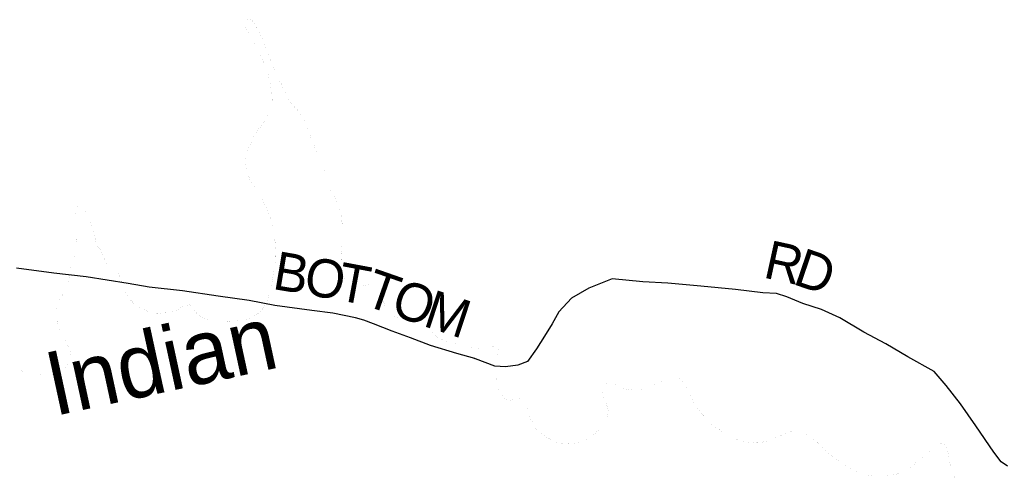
# Model space of a CAD drawing. Header units: feet. Extents: x 2045852 to 2423567, y 671180 to 1091522.
# Tile 51 of 101: x 2203834 to 2211553, y 947175 to 950748. Entities that reach past the tile are written whole.
import ezdxf
from ezdxf.enums import TextEntityAlignment as Align

# ---------------------------------------------------------------- set-up
doc = ezdxf.new("R2010")
doc.units = ezdxf.units.FT
doc.header["$MEASUREMENT"] = 0
doc.linetypes.add('stream', pattern=[1.4, 0.7, -0.1, 0.1, -0.1, 0.1, -0.1, 0.1, -0.1])
for name, color, linetype in [('GM_X_County_Road', 3, 'Continuous'), ('GM_X_County_Road_Text', 3, 'Continuous'), ('GM_X_Major_River', 5, 'stream'), ('GM_X_Major_River_Text', 5, 'Continuous')]:
    doc.layers.add(name, color=color, linetype=linetype)
doc.styles.add('Style-font30', font='font30.shx')
doc.styles.add('Style-font31', font='font31.shx')

msp = doc.modelspace()

# ---------------------------------------------------------------- linework, layer by layer
at = {"layer": 'GM_X_County_Road', "flags": 128}
for points in [[(2207401.7, 948090.3), (2207262.2, 948129.1), (2207055.1, 948193.4), (2206898.1, 948254.2), (2206755.2, 948305.1), (2206608.3, 948361.9), (2206531.8, 948391.3), (2206467.5, 948408.8), (2206290.6, 948445.4), (2206125.9, 948468), (2205834.7, 948507.6), (2205633.8, 948545.9), (2205390.8, 948579.9), (2205109.6, 948621.6), (2204848.6, 948649.4), (2204685.8, 948678), (2204356.4, 948731.3), (2204101.4, 948759.1), (2203808.2, 948798.7)], [(2211579.3, 947247.6), (2211528.7, 947282.1), (2211471.4, 947357.7), (2211329.2, 947563), (2211209.4, 947736.4), (2211097.9, 947879.8), (2211004.7, 947989.2), (2210797.1, 948103.7), (2210625.7, 948206.4), (2210452.4, 948297.2), (2210264.9, 948409.8), (2210119.9, 948474.7), (2209973.1, 948521.5), (2209848.3, 948574.6), (2209767.8, 948599.9), (2209659.4, 948605), (2209446.6, 948631.2), (2209173.5, 948658.9), (2208916.6, 948680.8), (2208719.9, 948693.1), (2208478.9, 948717), (2208401, 948684.3), (2208297, 948643.3), (2208161.3, 948563.9), (2208061.9, 948456.8), (2208008.5, 948362.1), (2207949.1, 948267.4), (2207885.8, 948166.6), (2207814.4, 948067.7), (2207740.4, 948039), (2207642.2, 948026.1), (2207560, 948031.4), (2207409, 948088.2), (2207403.8, 948089.7), (2207401.7, 948090.3)]]:
    msp.add_lwpolyline(points, dxfattribs=at)
at = {"layer": 'GM_X_Major_River', "ltscale": 0.333, "const_width": 0.18, "flags": 128}
for points in [[(2205609.3, 950678.8), (2205600.9, 950690.6), (2205594.6, 950700.5), (2205592.2, 950712.4), (2205599.7, 950730.7), (2205615.4, 950743.2), (2205625.3, 950747.4), (2205647.4, 950746.1), (2205657.6, 950740.3), (2205670, 950728.7), (2205678.4, 950714.9), (2205687, 950697.1), (2205695.5, 950679.3), (2205701.9, 950665.4), (2205710.3, 950653.6), (2205714.7, 950641.7), (2205721, 950629.9), (2205729.5, 950616.1), (2205733.8, 950604.2), (2205738.2, 950592.2), (2205742.6, 950578.3), (2205749.2, 950560.5), (2205755.7, 950542.6), (2205764.3, 950522.8), (2205770.8, 950506.9), (2205777.2, 950495.1), (2205783.6, 950481.2), (2205787.9, 950469.3), (2205792.5, 950451.4), (2205799, 950435.6), (2205805.4, 950419.7), (2205811.9, 950403.8), (2205818.4, 950390), (2205824.7, 950378.1), (2205829.1, 950366.2), (2205833.4, 950356.3), (2205839.8, 950342.5), (2205842.1, 950332.5), (2205852.8, 950308.8), (2205857.3, 950294.8), (2205861.6, 950284.9), (2205872, 950271.2), (2205876.4, 950257.3), (2205884.9, 950243.5), (2205891.3, 950229.7), (2205901.9, 950209.9), (2205910.5, 950190.1), (2205914.9, 950178.2), (2205921.2, 950166.3), (2205925.6, 950154.4), (2205932, 950142.6), (2205938.3, 950130.7), (2205946.8, 950114.9), (2205953.2, 950103.1), (2205963.6, 950089.3), (2205974.1, 950075.6), (2205984.4, 950065.9), (2205998.8, 950052.2), (2206013.2, 950040.6), (2206021.6, 950028.8), (2206027.9, 950019), (2206038.3, 950007.2), (2206042.6, 949997.3), (2206049, 949983.5), (2206057.3, 949971.7), (2206063.7, 949961.8), (2206068, 949951.9), (2206074.3, 949942.1), (2206080.7, 949928.2), (2206085.2, 949910.3), (2206091.7, 949896.5), (2206096, 949884.5), (2206102.5, 949868.7), (2206113.6, 949832.9), (2206118.1, 949817), (2206124.6, 949801.1), (2206131.1, 949783.3), (2206141.8, 949761.5), (2206150.4, 949739.7), (2206161.1, 949718), (2206169.7, 949698.2), (2206178.3, 949680.3), (2206184.6, 949668.5), (2206189, 949654.6), (2206193.4, 949642.7), (2206199.8, 949630.8), (2206204.2, 949616.9), (2206208.6, 949605), (2206215.1, 949589.2), (2206219.4, 949577.2), (2206223.8, 949563.3), (2206226.2, 949551.4), (2206230.5, 949541.5), (2206234.8, 949531.6), (2206239.3, 949513.6), (2206241.6, 949503.7), (2206243.9, 949493.7), (2206248.2, 949483.8), (2206250.5, 949473.9), (2206252.8, 949463.9), (2206257.3, 949450)], [(2205779.6, 949252), (2205775.3, 949263.9), (2205771, 949273.8), (2205766.7, 949283.7), (2205760.4, 949293.5), (2205751.9, 949309.3), (2205745.4, 949323.2), (2205739, 949339), (2205732.5, 949352.9), (2205726.2, 949364.7), (2205717.7, 949378.5), (2205711.3, 949392.4), (2205703, 949402.2), (2205677.9, 949435.5), (2205671.6, 949445.4), (2205661.1, 949461.1), (2205654.8, 949473), (2205644.3, 949486.7), (2205635.8, 949502.5), (2205629.4, 949516.4), (2205624.9, 949532.3), (2205618.5, 949548.2), (2205616.2, 949558.1), (2205613.9, 949568.1), (2205609.4, 949582), (2205609, 949598), (2205606.4, 949616), (2205606, 949630), (2205605.7, 949640), (2205605.3, 949654.1), (2205608.9, 949668.2), (2205612.4, 949686.3), (2205617.9, 949702.5), (2205623.4, 949720.7), (2205628.9, 949738.9), (2205636.4, 949755.2), (2205642, 949771.4), (2205647.6, 949783.6), (2205651.4, 949793.7), (2205655.1, 949803.9), (2205664.6, 949822.2), (2205670.3, 949832.4), (2205676, 949842.5), (2205685.6, 949856.8), (2205695.2, 949873.2), (2205702.9, 949883.4), (2205710.6, 949893.7), (2205731.9, 949920.3), (2205741.6, 949930.6), (2205749.3, 949942.9), (2205757, 949953.1), (2205764.6, 949967.4), (2205774.2, 949981.7), (2205779.9, 949993.9), (2205785.6, 950004.1), (2205793.1, 950020.3), (2205802.6, 950038.7), (2205808.3, 950050.8), (2205809.9, 950064.9), (2205813.4, 950081.1), (2205815, 950095.1), (2205816.7, 950107.2), (2205816.3, 950119.2), (2205815.9, 950133.3), (2205813.4, 950149.2), (2205810.9, 950167.2), (2205808.5, 950179.2), (2205806, 950195.2), (2205803.4, 950217.1), (2205801, 950231.1), (2205798.7, 950241), (2205796.3, 950253), (2205794, 950263), (2205791.6, 950276.9), (2205789.2, 950290.9), (2205784.7, 950306.8), (2205780.2, 950322.7), (2205773.8, 950336.6), (2205769.4, 950350.5), (2205754, 950396.2), (2205749.7, 950406.1), (2205745.4, 950416), (2205734.8, 950433.8), (2205730.5, 950445.7), (2205724.2, 950455.5), (2205715.7, 950471.3), (2205709.1, 950491.2), (2205702.8, 950501), (2205698.5, 950510.9), (2205694.1, 950522.8), (2205687.7, 950534.7), (2205681.3, 950548.5), (2205674.8, 950564.4), (2205666.3, 950582.2), (2205657.7, 950600), (2205647.2, 950615.7), (2205638.7, 950631.5), (2205630.4, 950643.3), (2205621.9, 950657.1), (2205615.6, 950667), (2205609.3, 950678.8)], [(2206257.3, 949450), (2206259.6, 949438), (2206264, 949426.1), (2206270.4, 949412.3), (2206274.7, 949402.4), (2206285.2, 949386.6), (2206295.8, 949368.9), (2206302.1, 949359), (2206310.5, 949345.2), (2206314.8, 949335.3), (2206319.1, 949325.4), (2206325.5, 949311.6), (2206332.1, 949293.7), (2206343, 949261.9), (2206345.3, 949252), (2206347.7, 949240), (2206352.2, 949224.1), (2206354.6, 949210.1), (2206354.9, 949198.1), (2206357.4, 949184.1), (2206359.7, 949174.2), (2206360, 949164.2), (2206362.4, 949150.2), (2206362.8, 949136.2), (2206363.2, 949122.2), (2206363.5, 949110.1), (2206364, 949096.1), (2206364.4, 949082.1), (2206364.8, 949066), (2206363.2, 949054), (2206361.5, 949043.9), (2206362, 949025.9), (2206360.5, 949009.8), (2206360.8, 948997.8), (2206361.2, 948985.7), (2206359.5, 948975.7), (2206359.8, 948965.6), (2206358.1, 948953.6), (2206358.5, 948941.5), (2206356.9, 948927.5), (2206357.3, 948913.4), (2206355.6, 948901.4), (2206356.1, 948887.3), (2206354.3, 948877.3), (2206354.7, 948865.2), (2206355, 948855.2), (2206355.4, 948843.2), (2206355.7, 948831.2), (2206358.1, 948819.2), (2206360.7, 948799.2), (2206363, 948787.3), (2206365.3, 948777.3), (2206369.8, 948761.4), (2206372.2, 948747.4), (2206378.9, 948725.6), (2206387.3, 948711.8), (2206393.7, 948699.9), (2206404.1, 948688.2), (2206414.4, 948678.4), (2206426.7, 948668.8), (2206440.9, 948663.2), (2206459.2, 948655.7), (2206487.2, 948656.4), (2206499.3, 948656.8), (2206515.3, 948657.2), (2206537.2, 948663.9), (2206549.1, 948666.2), (2206565, 948672.7), (2206577, 948675), (2206586.9, 948677.3), (2206597.1, 948671.6), (2206617.3, 948668.2), (2206629.4, 948666.5), (2206637.9, 948648.7), (2206644.2, 948638.9), (2206659.1, 948609.2), (2206661.4, 948599.2), (2206667.9, 948585.4), (2206672.2, 948575.5), (2206676.5, 948565.6), (2206680.9, 948551.7), (2206687.4, 948535.8), (2206691.8, 948521.9), (2206698.3, 948506), (2206702.6, 948496.1), (2206711.1, 948480.3), (2206719.4, 948468.5), (2206727.8, 948458.8), (2206736.1, 948449), (2206744.4, 948439.2), (2206758.8, 948427.5), (2206771, 948419.9), (2206781.2, 948416.2), (2206793.3, 948412.5), (2206805.5, 948406.8), (2206817.6, 948405.2), (2206829.7, 948403.5), (2206843.8, 948399.9), (2206862, 948396.4), (2206876.1, 948392.8), (2206890.3, 948389.2)], [(2204276.3, 949145.1), (2204271.8, 949161), (2204273.5, 949171.1), (2204273.1, 949183.1), (2204272.7, 949199.2), (2204274.3, 949211.2), (2204274, 949221.2), (2204275.4, 949241.3), (2204277, 949255.4), (2204282.6, 949269.6), (2204290.2, 949285.9), (2204293.9, 949296), (2204301.6, 949306.2), (2204313.5, 949310.6), (2204331.6, 949309.1), (2204338.1, 949293.2), (2204342.6, 949275.3), (2204347, 949263.4), (2204351.4, 949249.5), (2204357.9, 949235.7), (2204364.3, 949219.8), (2204370.9, 949201.9), (2204379.3, 949190.1), (2204383.6, 949180.2), (2204385.9, 949168.3), (2204392.3, 949154.4), (2204396.7, 949142.5), (2204401.1, 949130.6), (2204405.4, 949118.7), (2204407.8, 949106.7), (2204412.1, 949094.8), (2204414.6, 949080.9), (2204418.9, 949068.9), (2204421.3, 949055), (2204423.7, 949043), (2204428.2, 949027.1), (2204430.7, 949011.1), (2204433, 948999.2), (2204437.4, 948987.3), (2204445.8, 948973.5), (2204456.3, 948957.7), (2204468.8, 948942), (2204473.2, 948930.1), (2204479.5, 948920.3), (2204485.9, 948904.4), (2204490.3, 948892.5), (2204494.6, 948882.6), (2204501, 948868.8), (2204503.3, 948858.8), (2204507.6, 948848.9), (2204514.2, 948831), (2204526.6, 948817.3), (2204538.9, 948807.7), (2204555.3, 948798.1), (2204571.5, 948790.5), (2204579.9, 948780.8), (2204590.1, 948775), (2204602.4, 948763.4), (2204608.9, 948749.5), (2204617.2, 948737.7), (2204623.8, 948719.8), (2204634.6, 948692.1), (2204639.1, 948676.2), (2204647.7, 948658.4), (2204654.1, 948642.5), (2204656.5, 948630.5), (2204660.8, 948620.7), (2204667.2, 948606.8), (2204673.7, 948590.9), (2204680.1, 948579.1), (2204686.4, 948569.2), (2204696.8, 948555.5), (2204711.3, 948539.9), (2204725.8, 948526.2), (2204734.1, 948514.4), (2204748.3, 948508.8), (2204764.7, 948499.3), (2204776.9, 948491.6), (2204789.2, 948483.9), (2204803.5, 948476.3), (2204817.7, 948470.7), (2204831.9, 948463.1), (2204846.2, 948455.5), (2204856.3, 948453.8), (2204872.6, 948446.2), (2204884.6, 948444.5), (2204898.8, 948440.9), (2204912.8, 948441.3), (2204926.9, 948441.7), (2204938.8, 948444.1), (2204948.8, 948446.3), (2204962.7, 948448.8), (2204974.8, 948449.1), (2204990.8, 948449.5), (2205000.8, 948449.8), (2205012.8, 948452.2), (2205044.7, 948459.1), (2205054.6, 948463.4), (2205064.5, 948467.7), (2205084.3, 948476.3), (2205098, 948488.7)], [(2205098, 948488.7), (2205115.7, 948499.2), (2205129.6, 948503.6), (2205145.6, 948508.1), (2205159.5, 948510.5), (2205169.5, 948512.8), (2205175.8, 948502.9), (2205186.3, 948487.2), (2205196.7, 948473.4), (2205209.2, 948459.8), (2205219.5, 948450), (2205231.9, 948438.3), (2205250.4, 948422.8), (2205272.8, 948409.4), (2205293.2, 948398), (2205313.4, 948392.5), (2205331.6, 948389), (2205345.8, 948385.4), (2205361.9, 948383.9), (2205378, 948380.3), (2205396, 948380.8), (2205416, 948383.4), (2205470.3, 948380.9), (2205490.3, 948381.5), (2205502.3, 948381.8), (2205514.3, 948384.2), (2205528.3, 948384.6), (2205542.3, 948387), (2205554.3, 948387.3), (2205572.3, 948389.8), (2205582.2, 948394.2), (2205596.2, 948396.5), (2205606.1, 948398.8), (2205620.1, 948401.2), (2205638, 948405.8), (2205649.9, 948412.1), (2205661.7, 948418.5), (2205673.6, 948424.8), (2205685.4, 948431.2), (2205701.1, 948443.6), (2205712.8, 948456), (2205726.5, 948468.4), (2205738.1, 948480.8), (2205747.7, 948495.1), (2205755.5, 948505.3), (2205761.1, 948517.5), (2205766.7, 948531.7), (2205772.4, 948543.9), (2205778, 948556.1), (2205781.8, 948566.2), (2205783.5, 948576.3), (2205787.2, 948586.4), (2205790.9, 948596.6), (2205794.6, 948606.7), (2205796.3, 948618.8), (2205799.9, 948630.9), (2205803.6, 948643.1), (2205805.2, 948655.1), (2205808.9, 948667.3), (2205810.6, 948677.3), (2205812.3, 948687.4), (2205813.9, 948699.5), (2205817.5, 948715.6), (2205819.1, 948729.7), (2205822.7, 948741.9), (2205824.4, 948753.9), (2205829.2, 948794.2), (2205832.8, 948808.3), (2205834.5, 948818.4), (2205836.1, 948832.5), (2205837.6, 948848.6), (2205839.1, 948868.7), (2205842.6, 948884.8), (2205842.2, 948898.8), (2205843.8, 948910.9), (2205843.5, 948922.9), (2205843.1, 948934.9), (2205842.7, 948951), (2205842.2, 948965), (2205839.8, 948978.9), (2205837.4, 948992.9), (2205837, 949006.9), (2205834.7, 949016.9), (2205834.2, 949032.9), (2205833.7, 949051), (2205831.3, 949062.9), (2205830.9, 949076.9), (2205828.6, 949086.9), (2205826.3, 949098.9), (2205823.9, 949110.8), (2205821.5, 949122.8), (2205819.2, 949134.8), (2205816.8, 949148.7), (2205812.2, 949166.7), (2205805.8, 949180.5), (2205801.4, 949194.4), (2205797, 949208.3), (2205792.7, 949218.2), (2205788.4, 949228.1), (2205784, 949240), (2205779.6, 949252)], [(2203832.5, 947999.6), (2203846.7, 947994), (2203861, 947988.4), (2203875.2, 947982.8), (2203889.3, 947979.1), (2203907.5, 947975.6), (2203919.5, 947974), (2203931.6, 947972.3), (2203945.7, 947970.7), (2203957.8, 947969.1), (2203971.9, 947967.4), (2203988, 947963.9), (2204004.1, 947962.3), (2204022.2, 947960.9), (2204040.3, 947961.4), (2204056.3, 947961.8), (2204080.3, 947964.5), (2204100.3, 947967.1), (2204118.3, 947969.6), (2204130.2, 947971.9), (2204140.2, 947974.2), (2204175.4, 948005.3), (2204189.1, 948015.7), (2204204.6, 948034.2), (2204216.1, 948052.6), (2204221.7, 948066.8), (2204227.2, 948085), (2204228.9, 948095.1), (2204230.5, 948109.1), (2204230.1, 948123.2), (2204231.8, 948135.2), (2204229.3, 948151.2), (2204224.9, 948165.1), (2204222.5, 948177.1), (2204216.1, 948188.9), (2204209.8, 948198.8), (2204203.5, 948208.6), (2204197.2, 948220.5), (2204190.8, 948232.3), (2204186.4, 948244.2), (2204178.1, 948254), (2204171.8, 948263.9), (2204167.4, 948277.8), (2204161, 948291.6), (2204152.5, 948307.4), (2204146, 948323.3), (2204141.6, 948337.2), (2204133, 948355), (2204130.6, 948369), (2204128.2, 948380.9), (2204127.7, 948399), (2204127.3, 948411), (2204125, 948421), (2204122.6, 948436.9), (2204122.2, 948450.9), (2204123.9, 948461), (2204123.6, 948471), (2204125.2, 948483.1), (2204126.8, 948497.2), (2204128.5, 948507.3), (2204134.1, 948523.5), (2204141.7, 948537.7), (2204149.2, 948554), (2204168.3, 948586.6), (2204174, 948598.8), (2204179.7, 948609), (2204185.4, 948619.2), (2204189, 948633.3), (2204196.6, 948647.6), (2204204.2, 948661.8), (2204211.8, 948678.1), (2204215.5, 948688.2), (2204220.6, 948720.4), (2204229.3, 948764.8), (2204232.8, 948782.9), (2204234.3, 948799), (2204235.9, 948811.1), (2204237.5, 948825.2), (2204241.1, 948839.3), (2204246.6, 948857.5), (2204254.3, 948869.8), (2204257.9, 948881.9), (2204261.6, 948894), (2204265.3, 948904.2), (2204268.8, 948920.3), (2204270.5, 948932.4), (2204272.1, 948946.5), (2204275.6, 948962.6), (2204277.1, 948978.7), (2204278.7, 948992.8), (2204280.1, 949014.9), (2204279.7, 949026.9), (2204281.4, 949039), (2204281, 949051), (2204282.6, 949067.1), (2204284.2, 949079.2), (2204283.9, 949091.2), (2204283.6, 949101.2), (2204281.3, 949111.2), (2204281, 949121.2), (2204276.3, 949145.1)], [(2206890.3, 948389.2), (2206902.4, 948385.5), (2206922.8, 948374), (2206933, 948370.3), (2206943.2, 948362.6), (2206955.4, 948358.9), (2206965.5, 948355.2), (2206979.8, 948347.6), (2206994, 948342), (2207020.4, 948328.7), (2207032.6, 948323), (2207053.2, 948307.6), (2207069.5, 948296), (2207084, 948282.4), (2207098.5, 948266.8), (2207116.9, 948253.2), (2207127.1, 948247.5), (2207137.3, 948241.8), (2207149.5, 948236.1), (2207165.8, 948230.6), (2207178, 948224.9), (2207192.1, 948221.3), (2207208.3, 948217.7), (2207220.4, 948214.1), (2207230.5, 948212.3), (2207240.6, 948210.6), (2207254.7, 948207), (2207270.9, 948201.5), (2207283, 948199.8), (2207301.2, 948194.3), (2207319.4, 948188.8), (2207333.5, 948187.2), (2207343.7, 948183.5), (2207357.7, 948183.9), (2207396, 948176.9), (2207408.1, 948175.3), (2207426.3, 948171.8), (2207450.5, 948164.5), (2207464.7, 948160.8), (2207478.8, 948159.2), (2207490.9, 948157.6), (2207504.9, 948158), (2207522.7, 948168.5), (2207534.5, 948174.9), (2207544.3, 948183.2), (2207554.2, 948187.5), (2207568, 948193.9), (2207578.3, 948186.1), (2207586.6, 948176.3), (2207589.3, 948154.4), (2207589.6, 948142.3), (2207586, 948130.2), (2207582.3, 948118.1), (2207580.7, 948106), (2207575.8, 948067.8), (2207574.3, 948049.7), (2207572.8, 948033.6), (2207573.3, 948015.5), (2207571.7, 947999.5), (2207570.2, 947983.4), (2207570.5, 947973.4), (2207571, 947955.3), (2207569.4, 947943.2), (2207569.8, 947929.2), (2207570.2, 947917.2), (2207570.5, 947905.2), (2207572.8, 947895.2), (2207575.1, 947885.3), (2207577.5, 947873.3), (2207584, 947857.4), (2207588.3, 947847.5), (2207596.8, 947829.7), (2207601.1, 947819.8), (2207611.6, 947804.1), (2207626.1, 947788.4), (2207640.6, 947774.8), (2207654.9, 947765.2), (2207669.1, 947759.6), (2207683, 947764), (2207697, 947766.4), (2207708.9, 947768.8), (2207724.9, 947771.2), (2207734.8, 947775.5), (2207758.8, 947778.2), (2207777.3, 947762.7), (2207791.7, 947751), (2207798, 947741.2), (2207804.4, 947727.3), (2207810.9, 947711.5), (2207813.3, 947699.5), (2207817.8, 947683.6), (2207820.1, 947673.7), (2207822.4, 947661.7), (2207826.8, 947649.8), (2207831.1, 947639.9), (2207837.6, 947624), (2207841.9, 947612.1), (2207848.3, 947600.3), (2207854.6, 947590.4), (2207861, 947576.6), (2207867.4, 947564.7)], [(2207867.4, 947564.7), (2207873.7, 947554.9), (2207886.3, 947537.2), (2207900.8, 947519.5), (2207911.1, 947511.8), (2207921.3, 947504.1), (2207933.7, 947494.4), (2207943.9, 947488.7), (2207968.4, 947473.3), (2207978.6, 947465.6), (2207990.8, 947459.9), (2208005.1, 947452.3), (2208015.3, 947446.6), (2208031.6, 947439), (2208057.9, 947429.8), (2208068, 947428), (2208080.1, 947424.4), (2208098.3, 947420.9), (2208108.3, 947421.2), (2208130.4, 947421.8), (2208144.4, 947422.2), (2208154.4, 947422.5), (2208168.4, 947424.9), (2208188.4, 947427.4), (2208202.4, 947427.8), (2208218.4, 947430.3), (2208228.3, 947434.6), (2208242.2, 947439), (2208252.2, 947441.3), (2208270, 947449.8), (2208287.7, 947460.3), (2208299.6, 947464.7), (2208311.3, 947477), (2208330.9, 947493.7), (2208346.5, 947506.1), (2208362.2, 947518.6), (2208379.9, 947533.1), (2208395.5, 947545.6), (2208407.2, 947558), (2208416.8, 947572.3), (2208424.4, 947588.5), (2208428.1, 947598.7), (2208433.8, 947608.9), (2208435.5, 947618.9), (2208441.1, 947633.1), (2208444.7, 947647.3), (2208450.1, 947667.5), (2208449.8, 947677.5), (2208447.5, 947687.4), (2208443, 947705.4), (2208438.7, 947715.3), (2208434.2, 947731.2), (2208427.8, 947745), (2208421.4, 947758.9), (2208419.1, 947768.9), (2208414.7, 947780.8), (2208410.4, 947790.7), (2208406, 947804.6), (2208403.4, 947822.6), (2208403, 947836.6), (2208406.6, 947852.7), (2208412.2, 947866.9), (2208417.8, 947879.1), (2208425.5, 947889.3), (2208443.2, 947901.9), (2208453.1, 947906.2), (2208477.5, 947896.8), (2208495.7, 947891.3), (2208511.8, 947887.8), (2208548.7, 947862.8), (2208567, 947855.3), (2208585.1, 947851.8), (2208595.2, 947850.1), (2208605.3, 947848.3), (2208617.4, 947846.7), (2208633.5, 947845.1), (2208653.6, 947843.7), (2208675.6, 947844.3), (2208689.6, 947844.7), (2208699.7, 947845), (2208713.5, 947851.4), (2208735.3, 947862), (2208763.2, 947868.9), (2208781.1, 947873.4), (2208794.9, 947879.8), (2208804.8, 947884.1), (2208816.7, 947888.4), (2208826.6, 947892.7), (2208842.4, 947901.2), (2208860.2, 947911.7), (2208872, 947918.1), (2208883.9, 947924.4), (2208893.7, 947930.7), (2208903.6, 947935), (2208917.4, 947943.4), (2208931.3, 947947.8), (2208941.3, 947950.1), (2208957.2, 947954.6), (2208971.2, 947955), (2208989.5, 947949.5), (2209014, 947934.1)], [(2209014, 947934.1), (2209024.4, 947920.4), (2209032.8, 947908.6), (2209043.2, 947896.9), (2209049.5, 947887), (2209055.9, 947873.2), (2209062.2, 947863.3), (2209066.5, 947853.4), (2209072.9, 947841.6), (2209081.2, 947831.8), (2209087.9, 947809.9), (2209096.2, 947800.1), (2209100.5, 947790.2), (2209104.8, 947778.3), (2209111.4, 947760.4), (2209119.9, 947742.6), (2209128.4, 947728.8), (2209136.7, 947719), (2209145, 947707.3), (2209153.4, 947695.5), (2209166, 947677.8), (2209178.4, 947664.1), (2209186.8, 947652.3), (2209197.1, 947642.6), (2209203.4, 947632.7), (2209213.8, 947621), (2209226.2, 947607.3), (2209240.7, 947591.7), (2209257.2, 947576.1), (2209275.7, 947562.6), (2209294.1, 947549.1), (2209310.4, 947541.5), (2209324.8, 947527.9), (2209349.2, 947516.5), (2209369.6, 947507.1), (2209385.9, 947497.5), (2209400.3, 947485.9), (2209418.6, 947476.4), (2209435, 947466.8), (2209449.2, 947461.2), (2209463.4, 947453.6), (2209516, 947439.1), (2209532.2, 947435.5), (2209550.3, 947432), (2209564.4, 947432.4), (2209580.4, 947430.9), (2209594.5, 947429.3), (2209608.6, 947429.7), (2209624.6, 947430.1), (2209640.6, 947430.6), (2209654.6, 947433), (2209666.5, 947437.3), (2209682.4, 947441.8), (2209698.3, 947446.2), (2209718.2, 947452.8), (2209730.2, 947455.2), (2209751.9, 947465.8), (2209765.9, 947470.2), (2209779.7, 947476.6), (2209791.6, 947483), (2209801.5, 947485.3), (2209815.3, 947493.7), (2209827.2, 947498), (2209841.1, 947504.4), (2209855, 947508.8), (2209870.9, 947513.3), (2209880.8, 947517.6), (2209894.8, 947520), (2209904.8, 947520.3), (2209924.9, 947518.9), (2209935, 947517.1), (2209945.1, 947515.4), (2209959.2, 947511.8), (2209977.4, 947506.3), (2209989.7, 947498.6), (2210006, 947489.1), (2210024.4, 947477.6), (2210042.8, 947466.1), (2210059.1, 947456.5), (2210069.3, 947450.8), (2210079.6, 947443), (2210087.9, 947433.2), (2210102.3, 947419.6), (2210114.7, 947407.9), (2210127.2, 947394.2), (2210174.6, 947351.5), (2210195.1, 947334), (2210215.6, 947318.6), (2210236.1, 947305.1), (2210256.6, 947289.7), (2210277.1, 947276.2), (2210297.7, 947256.7), (2210326.2, 947241.5), (2210346.7, 947228), (2210367.1, 947216.6), (2210383.4, 947209), (2210399.6, 947201.5), (2210415.9, 947193.9), (2210432.1, 947188.4), (2210446.3, 947182.8), (2210460.5, 947179.1)], [(2210460.5, 947179.1), (2210472.6, 947177.5), (2210484.7, 947173.8), (2210500.8, 947172.3), (2210512.9, 947170.6), (2210526.9, 947171), (2210545, 947169.5), (2210563, 947170), (2210581.1, 947170.5), (2210603.2, 947169.2), (2210627.2, 947169.8), (2210655.2, 947174.6), (2210685.1, 947179.5), (2210711.1, 947184.2), (2210730.9, 947190.8), (2210752.7, 947199.5), (2210766.6, 947205.9), (2210782.4, 947214.3), (2210796.3, 947220.8), (2210812, 947231.2), (2210825.7, 947243.7), (2210839.3, 947256.1), (2210851.1, 947266.4), (2210864.8, 947276.8), (2210880.6, 947287.3), (2210896.2, 947299.8), (2210913.8, 947316.3), (2210927.5, 947326.7), (2210941.3, 947337.2), (2210951.1, 947345.5), (2210960.9, 947351.8), (2210982.4, 947370.4), (2210992.3, 947376.7), (2211002.1, 947385), (2211015.7, 947399.4), (2211029.3, 947411.8), (2211039.2, 947418.1), (2211055, 947424.6), (2211065.1, 947424.9), (2211075.1, 947425.2), (2211089.7, 947407.5), (2211096, 947397.7), (2211104.3, 947387.9), (2211108.8, 947370), (2211111.1, 947360), (2211113.6, 947342), (2211114, 947330), (2211116.4, 947318.1), (2211118.8, 947304.1), (2211123.3, 947286.2), (2211127.9, 947266.3), (2211132.3, 947252.3), (2211136.8, 947238.4), (2211143.2, 947222.6), (2211147.7, 947206.7), (2211154.3, 947188.8), (2211160.9, 947166.9), (2211167.4, 947151.1), (2211173.9, 947135.2), (2211180.4, 947119.4), (2211210.3, 947058.1), (2211220.9, 947038.3), (2211229.5, 947016.5), (2211238, 947000.7), (2211246.5, 946986.9), (2211252.8, 946975), (2211259.3, 946961.2), (2211265.7, 946947.3), (2211274.1, 946935.5), (2211278.4, 946923.6), (2211284.8, 946911.8), (2211293.2, 946898), (2211299.6, 946884.1), (2211306.1, 946870.3), (2211312.5, 946856.4), (2211318.9, 946842.6), (2211325.3, 946828.7), (2211331.9, 946810.9), (2211340.3, 946797.1), (2211348.8, 946781.3), (2211355.3, 946763.4), (2211363.8, 946747.6), (2211372.3, 946731.8), (2211378.7, 946720), (2211387.1, 946706.2), (2211395.5, 946692.4), (2211403.9, 946680.6), (2211410.2, 946670.7), (2211416.6, 946658.9), (2211429, 946645.2), (2211437.4, 946633.4), (2211445.8, 946621.6), (2211454.1, 946611.8), (2211462.4, 946602), (2211472.7, 946592.3), (2211483.1, 946580.5), (2211493.3, 946574.8), (2211507.6, 946565.2), (2211507.6, 946565.2), (2211540.7, 946554.7)]]:
    msp.add_lwpolyline(points, dxfattribs=at)

# ---------------------------------------------------------------- texts
at = {"layer": 'GM_X_County_Road_Text', "style": 'Style-font30'}
for s, rotation, p in [('R', 347.62529, (2209654.8, 948727.8)), ('B', 350.39267, (2205808.8, 948637.8)), ('D', 341.21142, (2209886.9, 948677.3)), ('O', 350.391, (2206051.7, 948596.7)), ('T', 349.423, (2206310.7, 948552.8)), ('T', 340.70308, (2206519.6, 948514.8)), ('O', 340.34618, (2206731, 948440.8)), ('M', 341.75293, (2206987.2, 948349.4))]:
    msp.add_text(s, height=300, rotation=rotation, dxfattribs=at).set_placement(p)
at = {"layer": 'GM_X_Major_River_Text', "style": 'Style-font31'}
msp.add_text('Indian', height=500.08, rotation=12.23629, dxfattribs=at).set_placement((2204994.2, 947831.3), align=Align.CENTER)

doc.saveas('drawing.dxf')
